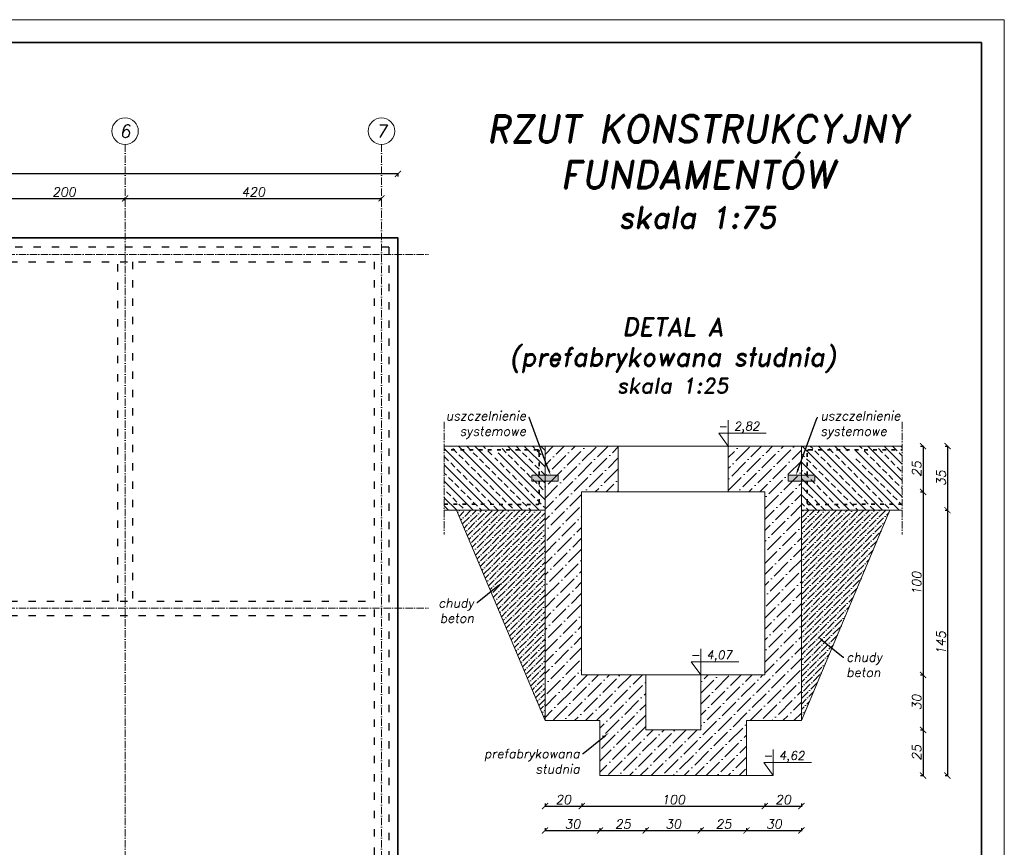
# Model space of a CAD drawing. Header units: millimetres. Extents: x 295948 to 312016, y 6878 to 18016.
# Tile 57 of 252: x 297486 to 299098, y 16659 to 18016. Entities that reach past the tile are written whole.
import ezdxf
from ezdxf import colors
from ezdxf.entities.mleader import LeaderData, LeaderLine
from ezdxf.math import Vec2, Vec3

# ---------------------------------------------------------------- set-up
doc = ezdxf.new("R2010")
doc.units = ezdxf.units.MM
doc.linetypes.add('ACAD_ISO03W100', pattern=[30, 12, -18])
doc.linetypes.add('ACAD_ISO10W100', pattern=[18, 12, -3, 0, -3])
for name, color, linetype, lineweight in [('konstrukcja', 3, 'Continuous', 35), ('konstrukcja wymiary', 1, 'Continuous', 13), ('kreskowanie', 253, 'Continuous', 0), ('linie widok', 2, 'Continuous', 18), ('opisy', 2, 'Continuous', 18), ('osie', 5, 'ACAD_ISO10W100', 13), ('zbrojenie płyty', 141, 'Continuous', 35), ('ściana konstrukcja', 107, 'Continuous', 18)]:
    doc.layers.add(name, color=color, linetype=linetype, lineweight=lineweight)
doc.layers.add('przerywane', color=6, linetype='ACAD_ISO03W100')
doc.styles.add('KONSTRUKCJA', font='romand.shx', dxfattribs={"oblique": 10})
doc.styles.get("Standard").update_dxf_attribs({"font": 'romand.shx', "oblique": 10})
doc.dimstyles.new('175', dxfattribs={"dimtxt": 15, "dimasz": 10, "dimexe": 1.25, "dimexo": 0.625, "dimgap": 3, "dimtad": 1, "dimdec": 0, "dimrnd": 0.5, "dimtxsty": 'KONSTRUKCJA', "dimblk": 'ARCHTICK', "dimcen": 2.5, "dimadec": 0, "dimazin": 0, "dimtfac": 1, "dimtdec": 0, "dimtix": 1, "dimtmove": 0, "dimatfit": 3, "dimfxl": 4, "dimfxlon": 1, "dimarcsym": 0})
doc.dimstyles.new('175 do 125', dxfattribs={"dimtxt": 15, "dimasz": 10, "dimexe": 1.25, "dimexo": 0.625, "dimgap": 3, "dimtad": 1, "dimdec": 0, "dimlfac": 0.33333, "dimrnd": 0.5, "dimtxsty": 'KONSTRUKCJA', "dimblk": 'ARCHTICK', "dimcen": 2.5, "dimadec": 0, "dimazin": 0, "dimtfac": 1, "dimtdec": 0, "dimtix": 1, "dimtmove": 0, "dimatfit": 3, "dimfxl": 4, "dimfxlon": 1, "dimarcsym": 0})

# ---------------------------------------------------------------- blocks, each defined once
blk = doc.blocks.new('_ArchTick')
at = {"color": 0, "linetype": 'ByBlock', "lineweight": 13, "const_width": 0.15}
blk.add_lwpolyline([(-0.5, -0.5), (0.5, 0.5)], dxfattribs=at)
blk = doc.blocks.new('*D1765')
at = {"layer": 'Defpoints', "color": 0, "transparency": 16777216}
for p in [(297658.4, 17722.8), (297458.4, 17642.8), (297658.4, 17642.8)]:
    blk.add_point(p, dxfattribs=at)
at = {"layer": 'konstrukcja wymiary', "color": 0, "lineweight": -2, "transparency": 16777216}
for p, q in [((297458.4, 17718.8), (297458.4, 17724.1)), ((297658.4, 17718.8), (297658.4, 17724.1)), ((297458.4, 17722.8), (297658.4, 17722.8))]:
    blk.add_line(p, q, dxfattribs=at)
at = {"layer": 'konstrukcja wymiary', "color": 0, "lineweight": -2, "transparency": 16777216, "xscale": 10, "yscale": 10, "zscale": 10, "rotation": 180}
blk.add_blockref('_ArchTick', (297458.4, 17722.8), dxfattribs=at)
at = {"layer": 'konstrukcja wymiary', "color": 0, "lineweight": -2, "transparency": 16777216, "xscale": 10, "yscale": 10, "zscale": 10}
blk.add_blockref('_ArchTick', (297658.4, 17722.8), dxfattribs=at)
at = {"layer": 'konstrukcja wymiary', "color": 0, "transparency": 16777216, "insert": (297558.4, 17733.3), "char_height": 15, "attachment_point": 5, "style": 'KONSTRUKCJA'}
blk.add_mtext('200', dxfattribs=at)
blk = doc.blocks.new('*D1766')
at = {"layer": 'Defpoints', "color": 0, "transparency": 16777216}
for p in [(298078.4, 17722.8), (297658.4, 17642.8), (298078.4, 17642.8)]:
    blk.add_point(p, dxfattribs=at)
at = {"layer": 'konstrukcja wymiary', "color": 0, "lineweight": -2, "transparency": 16777216}
for p, q in [((297658.4, 17718.8), (297658.4, 17724.1)), ((298078.4, 17718.8), (298078.4, 17724.1)), ((297658.4, 17722.8), (298078.4, 17722.8))]:
    blk.add_line(p, q, dxfattribs=at)
at = {"layer": 'konstrukcja wymiary', "color": 0, "lineweight": -2, "transparency": 16777216, "xscale": 10, "yscale": 10, "zscale": 10, "rotation": 180}
blk.add_blockref('_ArchTick', (297658.4, 17722.8), dxfattribs=at)
at = {"layer": 'konstrukcja wymiary', "color": 0, "lineweight": -2, "transparency": 16777216, "xscale": 10, "yscale": 10, "zscale": 10}
blk.add_blockref('_ArchTick', (298078.4, 17722.8), dxfattribs=at)
at = {"layer": 'konstrukcja wymiary', "color": 0, "transparency": 16777216, "insert": (297868.4, 17733.3), "char_height": 15, "attachment_point": 5, "style": 'KONSTRUKCJA'}
blk.add_mtext('420', dxfattribs=at)
blk = doc.blocks.new('*D1767')
at = {"layer": 'Defpoints', "color": 0, "transparency": 16777216}
for p in [(296291.4, 17762.8), (296291.4, 17657.8), (298105.4, 17657.8)]:
    blk.add_point(p, dxfattribs=at)
at = {"layer": 'konstrukcja wymiary', "color": 0, "lineweight": -2, "transparency": 16777216}
for p, q in [((296291.4, 17758.8), (296291.4, 17764.1)), ((298105.4, 17762.8), (296291.4, 17762.8)), ((298105.4, 17758.8), (298105.4, 17764.1))]:
    blk.add_line(p, q, dxfattribs=at)
at = {"layer": 'konstrukcja wymiary', "color": 0, "lineweight": -2, "transparency": 16777216, "xscale": 10, "yscale": 10, "zscale": 10, "rotation": 180}
blk.add_blockref('_ArchTick', (296291.4, 17762.8), dxfattribs=at)
at = {"layer": 'konstrukcja wymiary', "color": 0, "lineweight": -2, "transparency": 16777216, "xscale": 10, "yscale": 10, "zscale": 10}
blk.add_blockref('_ArchTick', (298105.4, 17762.8), dxfattribs=at)
at = {"layer": 'konstrukcja wymiary', "color": 0, "transparency": 16777216, "insert": (297198.4, 17773.3), "char_height": 15, "attachment_point": 5, "style": 'KONSTRUKCJA'}
blk.add_mtext('1814', dxfattribs=at)
blk = doc.blocks.new('*D3706')
at = {"layer": 'Defpoints', "color": 0, "transparency": 16777216}
for p in [(298466.2, 17316.7), (298466.2, 17241.7), (298965.4, 17241.7)]:
    blk.add_point(p, dxfattribs=at)
at = {"layer": 'konstrukcja wymiary', "color": 0, "lineweight": -2, "transparency": 16777216}
for p, q in [((298961.4, 17316.7), (298966.6, 17316.7)), ((298965.4, 17316.7), (298965.4, 17241.7)), ((298961.4, 17241.7), (298966.6, 17241.7))]:
    blk.add_line(p, q, dxfattribs=at)
at = {"layer": 'konstrukcja wymiary', "color": 0, "lineweight": -2, "transparency": 16777216, "xscale": 10, "yscale": 10, "zscale": 10}
for p, rotation in [((298965.4, 17316.7), 90), ((298965.4, 17241.7), 270)]:
    blk.add_blockref('_ArchTick', p, dxfattribs=dict(at, rotation=rotation))
at = {"layer": 'konstrukcja wymiary', "color": 0, "transparency": 16777216, "insert": (298954.9, 17279.2), "char_height": 15, "attachment_point": 5, "rotation": 90, "style": 'KONSTRUKCJA'}
blk.add_mtext('25', dxfattribs=at)
blk = doc.blocks.new('*D3707')
at = {"layer": 'Defpoints', "color": 0, "transparency": 16777216}
for p in [(298466.2, 17241.7), (298406.2, 16941.7), (298965.4, 16941.7)]:
    blk.add_point(p, dxfattribs=at)
at = {"layer": 'konstrukcja wymiary', "color": 0, "lineweight": -2, "transparency": 16777216}
for p, q in [((298961.4, 17241.7), (298966.6, 17241.7)), ((298965.4, 17241.7), (298965.4, 16941.7)), ((298961.4, 16941.7), (298966.6, 16941.7))]:
    blk.add_line(p, q, dxfattribs=at)
at = {"layer": 'konstrukcja wymiary', "color": 0, "lineweight": -2, "transparency": 16777216, "xscale": 10, "yscale": 10, "zscale": 10}
for p, rotation in [((298965.4, 17241.7), 90), ((298965.4, 16941.7), 270)]:
    blk.add_blockref('_ArchTick', p, dxfattribs=dict(at, rotation=rotation))
at = {"layer": 'konstrukcja wymiary', "color": 0, "transparency": 16777216, "insert": (298954.9, 17091.7), "char_height": 15, "attachment_point": 5, "rotation": 90, "style": 'KONSTRUKCJA'}
blk.add_mtext('100', dxfattribs=at)
blk = doc.blocks.new('*D3708')
at = {"layer": 'Defpoints', "color": 0, "transparency": 16777216}
for p in [(298406.2, 16941.7), (298511.2, 16851.7), (298965.4, 16851.7)]:
    blk.add_point(p, dxfattribs=at)
at = {"layer": 'konstrukcja wymiary', "color": 0, "lineweight": -2, "transparency": 16777216}
for p, q in [((298961.4, 16941.7), (298966.6, 16941.7)), ((298965.4, 16941.7), (298965.4, 16851.7)), ((298961.4, 16851.7), (298966.6, 16851.7))]:
    blk.add_line(p, q, dxfattribs=at)
at = {"layer": 'konstrukcja wymiary', "color": 0, "lineweight": -2, "transparency": 16777216, "xscale": 10, "yscale": 10, "zscale": 10}
for p, rotation in [((298965.4, 16941.7), 90), ((298965.4, 16851.7), 270)]:
    blk.add_blockref('_ArchTick', p, dxfattribs=dict(at, rotation=rotation))
at = {"layer": 'konstrukcja wymiary', "color": 0, "transparency": 16777216, "insert": (298954.9, 16896.7), "char_height": 15, "attachment_point": 5, "rotation": 90, "style": 'KONSTRUKCJA'}
blk.add_mtext('30', dxfattribs=at)
blk = doc.blocks.new('*D3709')
at = {"layer": 'Defpoints', "color": 0, "transparency": 16777216}
for p in [(298511.2, 16851.7), (298676.2, 16776.7), (298965.4, 16776.7)]:
    blk.add_point(p, dxfattribs=at)
at = {"layer": 'konstrukcja wymiary', "color": 0, "lineweight": -2, "transparency": 16777216}
for p, q in [((298961.4, 16851.7), (298966.6, 16851.7)), ((298965.4, 16851.7), (298965.4, 16776.7)), ((298961.4, 16776.7), (298966.6, 16776.7))]:
    blk.add_line(p, q, dxfattribs=at)
at = {"layer": 'konstrukcja wymiary', "color": 0, "lineweight": -2, "transparency": 16777216, "xscale": 10, "yscale": 10, "zscale": 10}
for p, rotation in [((298965.4, 16851.7), 90), ((298965.4, 16776.7), 270)]:
    blk.add_blockref('_ArchTick', p, dxfattribs=dict(at, rotation=rotation))
at = {"layer": 'konstrukcja wymiary', "color": 0, "transparency": 16777216, "insert": (298954.9, 16814.2), "char_height": 15, "attachment_point": 5, "rotation": 90, "style": 'KONSTRUKCJA'}
blk.add_mtext('25', dxfattribs=at)
blk = doc.blocks.new('*D3710')
at = {"layer": 'Defpoints', "color": 0, "transparency": 16777216}
for p in [(298931.2, 17316.7), (298931.2, 17211.7), (299005.4, 17211.7)]:
    blk.add_point(p, dxfattribs=at)
at = {"layer": 'konstrukcja wymiary', "color": 0, "lineweight": -2, "transparency": 16777216}
for p, q in [((299001.4, 17316.7), (299006.6, 17316.7)), ((299005.4, 17316.7), (299005.4, 17211.7)), ((299001.4, 17211.7), (299006.6, 17211.7))]:
    blk.add_line(p, q, dxfattribs=at)
at = {"layer": 'konstrukcja wymiary', "color": 0, "lineweight": -2, "transparency": 16777216, "xscale": 10, "yscale": 10, "zscale": 10}
for p, rotation in [((299005.4, 17316.7), 90), ((299005.4, 17211.7), 270)]:
    blk.add_blockref('_ArchTick', p, dxfattribs=dict(at, rotation=rotation))
at = {"layer": 'konstrukcja wymiary', "color": 0, "transparency": 16777216, "insert": (298994.9, 17264.2), "char_height": 15, "attachment_point": 5, "rotation": 90, "style": 'KONSTRUKCJA'}
blk.add_mtext('35', dxfattribs=at)
blk = doc.blocks.new('*D3711')
at = {"layer": 'Defpoints', "color": 0, "transparency": 16777216}
for p in [(298931.2, 17211.7), (298676.2, 16776.7), (299005.4, 16776.7)]:
    blk.add_point(p, dxfattribs=at)
at = {"layer": 'konstrukcja wymiary', "color": 0, "lineweight": -2, "transparency": 16777216}
for p, q in [((299001.4, 17211.7), (299006.6, 17211.7)), ((299005.4, 17211.7), (299005.4, 16776.7)), ((299001.4, 16776.7), (299006.6, 16776.7))]:
    blk.add_line(p, q, dxfattribs=at)
at = {"layer": 'konstrukcja wymiary', "color": 0, "lineweight": -2, "transparency": 16777216, "xscale": 10, "yscale": 10, "zscale": 10}
for p, rotation in [((299005.4, 17211.7), 90), ((299005.4, 16776.7), 270)]:
    blk.add_blockref('_ArchTick', p, dxfattribs=dict(at, rotation=rotation))
at = {"layer": 'konstrukcja wymiary', "color": 0, "transparency": 16777216, "insert": (298994.9, 16994.2), "char_height": 15, "attachment_point": 5, "rotation": 90, "style": 'KONSTRUKCJA'}
blk.add_mtext('145', dxfattribs=at)
blk = doc.blocks.new('*D3712')
at = {"layer": 'Defpoints', "color": 0, "transparency": 16777216}
for p in [(298406.2, 16941.7), (298346.2, 16866.7), (298406.2, 16726.7)]:
    blk.add_point(p, dxfattribs=at)
at = {"layer": 'konstrukcja wymiary', "color": 0, "lineweight": -2, "transparency": 16777216}
for p, q in [((298346.2, 16730.7), (298346.2, 16725.5)), ((298346.2, 16726.7), (298406.2, 16726.7)), ((298406.2, 16730.7), (298406.2, 16725.5))]:
    blk.add_line(p, q, dxfattribs=at)
at = {"layer": 'konstrukcja wymiary', "color": 0, "lineweight": -2, "transparency": 16777216, "xscale": 10, "yscale": 10, "zscale": 10, "rotation": 180}
blk.add_blockref('_ArchTick', (298346.2, 16726.7), dxfattribs=at)
at = {"layer": 'konstrukcja wymiary', "color": 0, "lineweight": -2, "transparency": 16777216, "xscale": 10, "yscale": 10, "zscale": 10}
blk.add_blockref('_ArchTick', (298406.2, 16726.7), dxfattribs=at)
at = {"layer": 'konstrukcja wymiary', "color": 0, "transparency": 16777216, "insert": (298376.2, 16737.2), "char_height": 15, "attachment_point": 5, "style": 'KONSTRUKCJA'}
blk.add_mtext('20', dxfattribs=at)
blk = doc.blocks.new('*D3713')
at = {"layer": 'Defpoints', "color": 0, "transparency": 16777216}
for p in [(298406.2, 16941.7), (298706.2, 16941.7), (298706.2, 16726.7)]:
    blk.add_point(p, dxfattribs=at)
at = {"layer": 'konstrukcja wymiary', "color": 0, "lineweight": -2, "transparency": 16777216}
for p, q in [((298406.2, 16730.7), (298406.2, 16725.5)), ((298406.2, 16726.7), (298706.2, 16726.7)), ((298706.2, 16730.7), (298706.2, 16725.5))]:
    blk.add_line(p, q, dxfattribs=at)
at = {"layer": 'konstrukcja wymiary', "color": 0, "lineweight": -2, "transparency": 16777216, "xscale": 10, "yscale": 10, "zscale": 10, "rotation": 180}
blk.add_blockref('_ArchTick', (298406.2, 16726.7), dxfattribs=at)
at = {"layer": 'konstrukcja wymiary', "color": 0, "lineweight": -2, "transparency": 16777216, "xscale": 10, "yscale": 10, "zscale": 10}
blk.add_blockref('_ArchTick', (298706.2, 16726.7), dxfattribs=at)
at = {"layer": 'konstrukcja wymiary', "color": 0, "transparency": 16777216, "insert": (298556.2, 16737.2), "char_height": 15, "attachment_point": 5, "style": 'KONSTRUKCJA'}
blk.add_mtext('100', dxfattribs=at)
blk = doc.blocks.new('*D3714')
at = {"layer": 'Defpoints', "color": 0, "transparency": 16777216}
for p in [(298706.2, 16941.7), (298766.2, 16866.7), (298766.2, 16726.7)]:
    blk.add_point(p, dxfattribs=at)
at = {"layer": 'konstrukcja wymiary', "color": 0, "lineweight": -2, "transparency": 16777216}
for p, q in [((298706.2, 16730.7), (298706.2, 16725.5)), ((298706.2, 16726.7), (298766.2, 16726.7)), ((298766.2, 16730.7), (298766.2, 16725.5))]:
    blk.add_line(p, q, dxfattribs=at)
at = {"layer": 'konstrukcja wymiary', "color": 0, "lineweight": -2, "transparency": 16777216, "xscale": 10, "yscale": 10, "zscale": 10, "rotation": 180}
blk.add_blockref('_ArchTick', (298706.2, 16726.7), dxfattribs=at)
at = {"layer": 'konstrukcja wymiary', "color": 0, "lineweight": -2, "transparency": 16777216, "xscale": 10, "yscale": 10, "zscale": 10}
blk.add_blockref('_ArchTick', (298766.2, 16726.7), dxfattribs=at)
at = {"layer": 'konstrukcja wymiary', "color": 0, "transparency": 16777216, "insert": (298736.2, 16737.2), "char_height": 15, "attachment_point": 5, "style": 'KONSTRUKCJA'}
blk.add_mtext('20', dxfattribs=at)
blk = doc.blocks.new('*D3715')
at = {"layer": 'Defpoints', "color": 0, "transparency": 16777216}
for p in [(298346.2, 16866.8), (298436.2, 16866.7), (298436.2, 16686.7)]:
    blk.add_point(p, dxfattribs=at)
at = {"layer": 'konstrukcja wymiary', "color": 0, "lineweight": -2, "transparency": 16777216}
for p, q in [((298346.2, 16690.7), (298346.2, 16685.5)), ((298346.2, 16686.7), (298436.2, 16686.7)), ((298436.2, 16690.7), (298436.2, 16685.5))]:
    blk.add_line(p, q, dxfattribs=at)
at = {"layer": 'konstrukcja wymiary', "color": 0, "lineweight": -2, "transparency": 16777216, "xscale": 10, "yscale": 10, "zscale": 10, "rotation": 180}
blk.add_blockref('_ArchTick', (298346.2, 16686.7), dxfattribs=at)
at = {"layer": 'konstrukcja wymiary', "color": 0, "lineweight": -2, "transparency": 16777216, "xscale": 10, "yscale": 10, "zscale": 10}
blk.add_blockref('_ArchTick', (298436.2, 16686.7), dxfattribs=at)
at = {"layer": 'konstrukcja wymiary', "color": 0, "transparency": 16777216, "insert": (298391.2, 16697.2), "char_height": 15, "attachment_point": 5, "style": 'KONSTRUKCJA'}
blk.add_mtext('30', dxfattribs=at)
blk = doc.blocks.new('*D3716')
at = {"layer": 'Defpoints', "color": 0, "transparency": 16777216}
for p in [(298436.2, 16866.7), (298511.2, 16851.7), (298511.2, 16686.7)]:
    blk.add_point(p, dxfattribs=at)
at = {"layer": 'konstrukcja wymiary', "color": 0, "lineweight": -2, "transparency": 16777216}
for p, q in [((298436.2, 16690.7), (298436.2, 16685.5)), ((298436.2, 16686.7), (298511.2, 16686.7)), ((298511.2, 16690.7), (298511.2, 16685.5))]:
    blk.add_line(p, q, dxfattribs=at)
at = {"layer": 'konstrukcja wymiary', "color": 0, "lineweight": -2, "transparency": 16777216, "xscale": 10, "yscale": 10, "zscale": 10, "rotation": 180}
blk.add_blockref('_ArchTick', (298436.2, 16686.7), dxfattribs=at)
at = {"layer": 'konstrukcja wymiary', "color": 0, "lineweight": -2, "transparency": 16777216, "xscale": 10, "yscale": 10, "zscale": 10}
blk.add_blockref('_ArchTick', (298511.2, 16686.7), dxfattribs=at)
at = {"layer": 'konstrukcja wymiary', "color": 0, "transparency": 16777216, "insert": (298473.7, 16697.2), "char_height": 15, "attachment_point": 5, "style": 'KONSTRUKCJA'}
blk.add_mtext('25', dxfattribs=at)
blk = doc.blocks.new('*D3717')
at = {"layer": 'Defpoints', "color": 0, "transparency": 16777216}
for p in [(298511.2, 16851.7), (298601.2, 16851.7), (298601.2, 16686.7)]:
    blk.add_point(p, dxfattribs=at)
at = {"layer": 'konstrukcja wymiary', "color": 0, "lineweight": -2, "transparency": 16777216}
for p, q in [((298511.2, 16690.7), (298511.2, 16685.5)), ((298511.2, 16686.7), (298601.2, 16686.7)), ((298601.2, 16690.7), (298601.2, 16685.5))]:
    blk.add_line(p, q, dxfattribs=at)
at = {"layer": 'konstrukcja wymiary', "color": 0, "lineweight": -2, "transparency": 16777216, "xscale": 10, "yscale": 10, "zscale": 10, "rotation": 180}
blk.add_blockref('_ArchTick', (298511.2, 16686.7), dxfattribs=at)
at = {"layer": 'konstrukcja wymiary', "color": 0, "lineweight": -2, "transparency": 16777216, "xscale": 10, "yscale": 10, "zscale": 10}
blk.add_blockref('_ArchTick', (298601.2, 16686.7), dxfattribs=at)
at = {"layer": 'konstrukcja wymiary', "color": 0, "transparency": 16777216, "insert": (298556.2, 16697.2), "char_height": 15, "attachment_point": 5, "style": 'KONSTRUKCJA'}
blk.add_mtext('30', dxfattribs=at)
blk = doc.blocks.new('*D3718')
at = {"layer": 'Defpoints', "color": 0, "transparency": 16777216}
for p in [(298601.2, 16851.7), (298676.2, 16776.7), (298676.2, 16686.7)]:
    blk.add_point(p, dxfattribs=at)
at = {"layer": 'konstrukcja wymiary', "color": 0, "lineweight": -2, "transparency": 16777216}
for p, q in [((298601.2, 16690.7), (298601.2, 16685.5)), ((298601.2, 16686.7), (298676.2, 16686.7)), ((298676.2, 16690.7), (298676.2, 16685.5))]:
    blk.add_line(p, q, dxfattribs=at)
at = {"layer": 'konstrukcja wymiary', "color": 0, "lineweight": -2, "transparency": 16777216, "xscale": 10, "yscale": 10, "zscale": 10, "rotation": 180}
blk.add_blockref('_ArchTick', (298601.2, 16686.7), dxfattribs=at)
at = {"layer": 'konstrukcja wymiary', "color": 0, "lineweight": -2, "transparency": 16777216, "xscale": 10, "yscale": 10, "zscale": 10}
blk.add_blockref('_ArchTick', (298676.2, 16686.7), dxfattribs=at)
at = {"layer": 'konstrukcja wymiary', "color": 0, "transparency": 16777216, "insert": (298638.7, 16697.2), "char_height": 15, "attachment_point": 5, "style": 'KONSTRUKCJA'}
blk.add_mtext('25', dxfattribs=at)
blk = doc.blocks.new('*D3719')
at = {"layer": 'Defpoints', "color": 0, "transparency": 16777216}
for p in [(298766.2, 16866.7), (298676.2, 16776.7), (298766.2, 16686.7)]:
    blk.add_point(p, dxfattribs=at)
at = {"layer": 'konstrukcja wymiary', "color": 0, "lineweight": -2, "transparency": 16777216}
for p, q in [((298676.2, 16690.7), (298676.2, 16685.5)), ((298676.2, 16686.7), (298766.2, 16686.7)), ((298766.2, 16690.7), (298766.2, 16685.5))]:
    blk.add_line(p, q, dxfattribs=at)
at = {"layer": 'konstrukcja wymiary', "color": 0, "lineweight": -2, "transparency": 16777216, "xscale": 10, "yscale": 10, "zscale": 10, "rotation": 180}
blk.add_blockref('_ArchTick', (298676.2, 16686.7), dxfattribs=at)
at = {"layer": 'konstrukcja wymiary', "color": 0, "lineweight": -2, "transparency": 16777216, "xscale": 10, "yscale": 10, "zscale": 10}
blk.add_blockref('_ArchTick', (298766.2, 16686.7), dxfattribs=at)
at = {"layer": 'konstrukcja wymiary', "color": 0, "transparency": 16777216, "insert": (298721.2, 16697.2), "char_height": 15, "attachment_point": 5, "style": 'KONSTRUKCJA'}
blk.add_mtext('30', dxfattribs=at)

msp = doc.modelspace()

# ---------------------------------------------------------------- hatches: boundary and pattern name
at = {"layer": 'konstrukcja wymiary'}
h = msp.add_hatch(color=256, dxfattribs=at)
h.dxf.hatch_style = 1
h.paths.add_polyline_path([(298324.543, 17259.197), (298324.543, 17269.249), (298367.827, 17269.249), (298367.827, 17259.197)])
h = msp.add_hatch(color=256, dxfattribs=at)
h.dxf.hatch_style = 1
h.paths.add_polyline_path([(298787.827, 17259.197), (298787.827, 17269.249), (298744.543, 17269.249), (298744.543, 17259.197)])
at = {"layer": 'kreskowanie'}
h = msp.add_hatch(dxfattribs=at)
h.set_pattern_fill('ANSI33', color=256, scale=3, angle=90, style=0)
h.set_pattern_definition([(135, (-901.417, -104.602), (-13.4703842, -13.4703842), []), (135, (-901.417, -91.131), (-13.4703842, -13.4703842), [9.525, -4.7625])])
h.paths.add_polyline_path([(298346.185, 17211.723), (298264.435, 17211.723), (298264.435, 17297.676), (298269.219, 17297.676), (298269.219, 17316.723), (298301.185, 17316.723), (298346.185, 17316.723)])
h.paths.add_polyline_path([(298181.185, 17211.723), (298181.185, 17316.723), (298259.167, 17316.723), (298259.167, 17297.676), (298264.435, 17297.676), (298264.435, 17211.723)])
h = msp.add_hatch(dxfattribs=at)
h.set_pattern_fill('ANSI36', color=256, scale=4, style=0)
h.set_pattern_definition([(45, (-1322.27, 512.77), (6.7351921, 24.69570433), [31.75, -6.35, 0, -6.35])])
h.paths.add_polyline_path([(298346.185, 17316.723), (298346.185, 17269.249), (298352.827, 17269.249), (298352.827, 17259.197), (298346.185, 17259.197), (298346.185, 16866.723), (298436.185, 16866.723), (298436.185, 16776.723), (298676.185, 16776.723), (298676.185, 16866.723), (298766.185, 16866.723), (298766.185, 17259.197), (298759.543, 17259.197), (298759.543, 17269.249), (298766.185, 17269.249), (298766.185, 17316.723), (298646.185, 17316.723), (298646.185, 17241.723), (298706.185, 17241.723), (298706.185, 16941.723), (298601.185, 16941.723), (298601.185, 16851.723), (298511.185, 16851.723), (298511.185, 16941.723), (298406.185, 16941.723), (298406.185, 17241.723), (298466.185, 17241.723), (298466.185, 17316.723)])
h = msp.add_hatch(dxfattribs=at)
h.set_pattern_fill('ANSI33', color=256, scale=3, angle=90, style=0)
h.set_pattern_definition([(135, (-931.417, -104.602), (-13.4703842, -13.4703842), []), (135, (-931.417, -91.131), (-13.4703842, -13.4703842), [9.525, -4.7625])])
h.paths.add_polyline_path([(298766.185, 17211.723), (298847.935, 17211.723), (298847.935, 17297.676), (298843.151, 17297.676), (298843.151, 17316.723), (298811.185, 17316.723), (298766.185, 17316.723)])
h.paths.add_polyline_path([(298931.185, 17211.723), (298931.185, 17316.723), (298853.203, 17316.723), (298853.203, 17297.676), (298847.935, 17297.676), (298847.935, 17211.723)])
h = msp.add_hatch(dxfattribs=at)
h.set_pattern_fill('ANSI36', color=256, scale=2, style=0)
h.set_pattern_definition([(45, (-1307.27, 512.77), (3.36759605, 12.34785217), [15.875, -3.175, 0, -3.175])])
h.paths.add_polyline_path([(298346.185, 16866.816), (298346.185, 17211.723), (298201.224, 17211.723)])
h = msp.add_hatch(dxfattribs=at)
h.set_pattern_fill('ANSI36', color=256, scale=2, style=0)
h.set_pattern_definition([(45, (-1337.27, 512.77), (3.36759605, 12.34785217), [15.875, -3.175, 0, -3.175])])
h.paths.add_polyline_path([(298766.185, 16866.723), (298911.146, 17211.723), (298766.185, 17211.723)])

# ---------------------------------------------------------------- linework, layer by layer
at = {"layer": 'konstrukcja'}
msp.add_lwpolyline([(295985.908, 17978.187), (299060.908, 17978.187), (299060.908, 15825.687), (295985.908, 15825.687)], close=True, dxfattribs=at)
msp.add_lwpolyline([(296965.362, 16388.843), (296291.362, 16388.843), (296291.362, 17657.843), (298105.362, 17657.843), (298105.362, 16388.843), (297431.362, 16388.843)], dxfattribs=at)
at = {"layer": 'konstrukcja wymiary'}
for p, q in [((298646.185, 17316.723), (298646.185, 17359.511)), ((298630.732, 17338.117), (298708.602, 17338.117)), ((298630.732, 17338.117), (298646.185, 17316.723)), ((298601.185, 16941.723), (298601.185, 16984.511)), ((298585.732, 16963.117), (298663.602, 16963.117)), ((298585.732, 16963.117), (298601.185, 16941.723)), ((298719.979, 16776.723), (298719.979, 16819.511)), ((298704.525, 16798.117), (298782.395, 16798.117)), ((298704.525, 16798.117), (298719.979, 16776.723)), ((298719.979, 16776.723), (298676.185, 16776.723))]:
    msp.add_line(p, q, dxfattribs=at)
for points in [[(295948.408, 18015.687), (299098.408, 18015.687), (299098.408, 15788.187), (295948.408, 15788.187)], [(298324.543, 17259.197), (298324.543, 17269.249), (298367.827, 17269.249), (298367.827, 17259.197)], [(298787.827, 17259.197), (298787.827, 17269.249), (298744.543, 17269.249), (298744.543, 17259.197)]]:
    msp.add_lwpolyline(points, close=True, dxfattribs=at)
at = {"layer": 'linie widok'}
for p, q in [((298466.185, 17316.723), (298646.185, 17316.723)), ((298646.185, 17241.723), (298466.185, 17241.723)), ((298511.185, 16941.723), (298601.185, 16941.723))]:
    msp.add_line(p, q, dxfattribs=at)
at = {"layer": 'opisy'}
for centre in [(297658.362, 17832.988), (298078.362, 17832.988)]:
    msp.add_circle(centre, 21.7, dxfattribs=at)
at = {"layer": 'osie'}
for p, q in [((297658.362, 17811.288), (297658.362, 16317.82)), ((298078.362, 17811.288), (298078.362, 16317.82)), ((296126.645, 17630.843), (298155.44, 17630.843)), ((298181.185, 17356.723), (298181.185, 17171.723)), ((298931.185, 17356.723), (298931.185, 17171.723)), ((296126.645, 17050.843), (298155.44, 17050.843))]:
    msp.add_line(p, q, dxfattribs=at)
at = {"layer": 'przerywane'}
for p, q in [((298090.362, 17642.843), (296306.362, 17642.843)), ((298090.362, 17642.843), (298090.362, 16403.843)), ((296330.362, 17618.843), (298066.362, 17618.843)), ((297646.362, 17062.843), (297646.362, 17618.843)), ((297670.362, 17618.843), (297670.362, 17062.843)), ((298066.362, 17618.843), (298066.362, 16427.843)), ((296330.362, 17062.843), (298066.362, 17062.843)), ((296330.362, 17038.843), (298066.362, 17038.843))]:
    msp.add_line(p, q, dxfattribs=at)
at = {"layer": 'zbrojenie płyty', "linetype": 'ACAD_ISO03W100', "ltscale": 0.5}
for points in [[(298181.185, 17221.66), (298333.694, 17220.938, 0.41558895), (298336.708, 17223.938), (298336.708, 17307.835, 0.41421356), (298333.708, 17310.835), (298181.185, 17310.835)], [(298931.185, 17221.66), (298778.676, 17220.938, -0.41558895), (298775.662, 17223.938), (298775.662, 17307.835, -0.41421356), (298778.662, 17310.835), (298931.185, 17310.835)]]:
    msp.add_lwpolyline(points, format="xyb", dxfattribs=at)
at = {"layer": 'ściana konstrukcja'}
for p, q in [((298346.185, 17316.723), (298181.185, 17316.723)), ((298466.185, 17316.723), (298346.185, 17316.723)), ((298346.185, 17316.723), (298346.185, 16866.723)), ((298466.185, 17241.723), (298466.185, 17316.723)), ((298766.185, 17316.723), (298646.185, 17316.723)), ((298646.185, 17316.723), (298646.185, 17241.723)), ((298766.185, 16866.723), (298766.185, 17316.723)), ((298766.185, 17316.723), (298931.185, 17316.723)), ((298406.185, 16941.723), (298406.185, 17241.723)), ((298406.185, 17241.723), (298466.185, 17241.723)), ((298646.185, 17241.723), (298706.185, 17241.723)), ((298706.185, 17241.723), (298706.185, 16941.723)), ((298181.185, 17211.723), (298346.185, 17211.723)), ((298346.185, 16866.816), (298201.224, 17211.723)), ((298931.185, 17211.723), (298766.185, 17211.723)), ((298766.185, 16866.723), (298911.146, 17211.723)), ((298511.185, 16941.723), (298406.185, 16941.723)), ((298511.185, 16941.723), (298511.185, 16851.723)), ((298706.185, 16941.723), (298601.185, 16941.723)), ((298601.185, 16851.723), (298601.185, 16941.723)), ((298346.185, 16866.723), (298436.185, 16866.723)), ((298436.185, 16866.723), (298436.185, 16776.723)), ((298676.185, 16776.723), (298676.185, 16866.723)), ((298676.185, 16866.723), (298766.185, 16866.723)), ((298511.185, 16851.723), (298601.185, 16851.723)), ((298436.185, 16776.723), (298676.185, 16776.723))]:
    msp.add_line(p, q, dxfattribs=at)

# ---------------------------------------------------------------- texts
at = {"layer": 'opisy', "attachment_point": 5}
for s, insert, char_height, width in [('RZUT KONSTRUKCYJNY\\PFUNDAMENTÓW\\P{\\H0.77778x;skala 1:75}', (298595.694, 17766.647), 45, 1829.46597), ('6', (297658.362, 17832.988), 21, 6.92519), ('7', (298078.362, 17832.988), 21, 6.92519)]:
    msp.add_mtext(s, dxfattribs=dict(at, insert=insert, char_height=char_height, width=width))
at = {"layer": 'opisy', "attachment_point": 1, "style": 'KONSTRUKCJA'}
for s, insert, char_height, width in [('\\pxqc;{\\H1.6667x;DETAL A\\P(prefabrykowana studnia)\\P\\H0.83333x;skala 1:25}', (297581.256, 17527.156), 17.82, 1947.99945), ('2,82', (298655.639, 17356.465), 13.9436, 273.28647), ('-', (298629.473, 17356.465), 13.944, 273.28647), ('4,07', (298610.639, 16981.465), 13.9436, 273.28647), ('-', (298584.473, 16981.465), 13.944, 273.28647), ('-', (298703.267, 16816.465), 13.944, 273.28647), ('4,62', (298729.433, 16816.465), 13.9436, 273.28647)]:
    msp.add_mtext(s, dxfattribs=dict(at, insert=insert, char_height=char_height, width=width))

# ---------------------------------------------------------------- dimensions: what is measured, and where the dimension line sits
at = {"layer": 'konstrukcja wymiary'}
for base, p1, p2, dimstyle, picture, middle in [((296291.362, 17762.843), (298105.362, 17657.843), (296291.362, 17657.843), '175', '*D1767', (297198.362, 17773.343)), ((298406.185, 16726.723), (298346.185, 16866.723), (298406.185, 16941.723), '175 do 125', '*D3712', (298376.185, 16737.223)), ((298706.185, 16726.723), (298406.185, 16941.723), (298706.185, 16941.723), '175 do 125', '*D3713', (298556.185, 16737.223)), ((298766.185, 16726.723), (298706.185, 16941.723), (298766.185, 16866.723), '175 do 125', '*D3714', (298736.185, 16737.223)), ((298436.185, 16686.723), (298346.185, 16866.816), (298436.185, 16866.723), '175 do 125', '*D3715', (298391.185, 16697.223)), ((298511.185, 16686.723), (298436.185, 16866.723), (298511.185, 16851.723), '175 do 125', '*D3716', (298473.685, 16697.223)), ((298766.185, 16686.723), (298676.185, 16776.723), (298766.185, 16866.723), '175 do 125', '*D3719', (298721.185, 16697.223)), ((298601.185, 16686.723), (298511.185, 16851.723), (298601.185, 16851.723), '175 do 125', '*D3717', (298556.185, 16697.223)), ((298676.185, 16686.723), (298601.185, 16851.723), (298676.185, 16776.723), '175 do 125', '*D3718', (298638.685, 16697.223))]:
    dim = msp.add_linear_dim(base=base, p1=p1, p2=p2, dimstyle=dimstyle, dxfattribs=at)
    dim.commit()
    dim.dimension.update_dxf_attribs({"geometry": picture, "text_midpoint": middle})
for base, p1, p2, picture, middle in [((297658.362, 17722.843), (297458.362, 17642.843), (297658.362, 17642.843), '*D1765', (297558.362, 17733.343)), ((298078.362, 17722.843), (297658.362, 17642.843), (298078.362, 17642.843), '*D1766', (297868.362, 17733.343))]:
    dim = msp.add_linear_dim(base=base, p1=p1, p2=p2, dimstyle='175', override={"dimtmove": 1}, dxfattribs=at)
    dim.commit()
    dim.dimension.update_dxf_attribs({"geometry": picture, "text_midpoint": middle})
for base, p1, p2, picture, middle in [((298965.375, 17241.723), (298466.185, 17316.723), (298466.185, 17241.723), '*D3706', (298954.875, 17279.223)), ((299005.375, 17211.723), (298931.185, 17316.723), (298931.185, 17211.723), '*D3710', (298994.875, 17264.223)), ((298965.375, 16941.723), (298466.185, 17241.723), (298406.185, 16941.723), '*D3707', (298954.875, 17091.723)), ((299005.375, 16776.723), (298931.185, 17211.723), (298676.185, 16776.723), '*D3711', (298994.875, 16994.223)), ((298965.375, 16851.723), (298406.185, 16941.723), (298511.185, 16851.723), '*D3708', (298954.875, 16896.723))]:
    dim = msp.add_linear_dim(base=base, p1=p1, p2=p2, angle=90, dimstyle='175 do 125', dxfattribs=at)
    dim.commit()
    dim.dimension.update_dxf_attribs({"geometry": picture, "text_midpoint": middle})
dim = msp.add_linear_dim(base=(298965.375, 16776.723), p1=(298511.185, 16851.723), p2=(298676.185, 16776.723), angle=90, dimstyle='175 do 125', override={"dimtmove": 1}, dxfattribs=at)
dim.commit()
dim.dimension.update_dxf_attribs({"geometry": '*D3709', "text_midpoint": (298954.875, 16814.223)})

# ---------------------------------------------------------------- leaders
at = {"layer": 'opisy'}
ml = msp.add_multileader_mtext('Standard', dxfattribs=at)
ml.set_content('uszczelnienie\\Psystemowe', color=256, style='KONSTRUKCJA')
ml.set_leader_properties()
ml.build(insert=Vec2(0, 0))
ml.multileader.update_dxf_attribs({"dogleg_length": 0.36, "arrow_head_size": 10.5})
ctx = ml.context
ctx.base_point, ctx.char_height, ctx.arrow_head_size, ctx.landing_gap_size, ctx.plane_origin = Vec3(298163.424, 17363.841), 15, 10.5, 4.455, Vec3(297466.467, 17368.494)
ctx.text_align_type = 2
notes = []
notes.append((ctx, [(1, (1, 1, 0), (298320.32, 17363.841), (-1, 0), 0.802, [(0, [(298355.13, 17269.249)], 0, [])])]))
ctx.mtext.insert, ctx.mtext.alignment, ctx.mtext.flow_direction = Vec3(298315.063, 17373.841), 3, 5
ml = msp.add_multileader_mtext('Standard', dxfattribs=at)
ml.set_content('uszczelnienie\\Psystemowe', color=256, style='KONSTRUKCJA')
ml.set_leader_properties()
ml.build(insert=Vec2(0, 0))
ml.multileader.update_dxf_attribs({"dogleg_length": 0.36, "arrow_head_size": 10.5})
ctx = ml.context
ctx.base_point, ctx.char_height, ctx.arrow_head_size, ctx.landing_gap_size, ctx.plane_origin = Vec3(298792.852, 17363.841), 15, 10.5, 4.455, Vec3(299645.903, 17368.494)
notes.append((ctx, [(1, (1, 1, 0), (298792.05, 17363.841), (1, 0), 0.802, [(0, [(298757.24, 17269.249)], 0, [])])]))
ctx.mtext.insert, ctx.mtext.flow_direction = Vec3(298797.307, 17373.841), 5
ml = msp.add_multileader_mtext('Standard', dxfattribs=at)
ml.set_content('chudy\\Pbeton', color=256, style='KONSTRUKCJA')
ml.set_leader_properties()
ml.build(insert=Vec2(0, 0))
ml.multileader.update_dxf_attribs({"dogleg_length": 0.36, "arrow_head_size": 10.5})
ctx = ml.context
ctx.base_point, ctx.char_height, ctx.arrow_head_size, ctx.landing_gap_size, ctx.plane_origin = Vec3(298160.87, 17059.71), 15, 10.5, 4.455, Vec3(297381.308, 17064.363)
ctx.text_align_type = 2
notes.append((ctx, [(1, (1, 1, 0), (298235.161, 17059.71), (-1, 0), 0.802, [(0, [(298277.095, 17093.615)], 0, [])])]))
ctx.mtext.insert, ctx.mtext.alignment, ctx.mtext.flow_direction = Vec3(298229.904, 17067.21), 3, 5
ml = msp.add_multileader_mtext('Standard', dxfattribs=at)
ml.set_content('chudy\\Pbeton', color=256, style='KONSTRUKCJA')
ml.set_leader_properties()
ml.build(insert=Vec2(0, 0))
ml.multileader.update_dxf_attribs({"dogleg_length": 0.36, "arrow_head_size": 10.5})
ctx = ml.context
ctx.base_point, ctx.char_height, ctx.arrow_head_size, ctx.landing_gap_size, ctx.plane_origin = Vec3(298835.364, 16970.813), 15, 10.5, 4.455, Vec3(299688.415, 16975.466)
notes.append((ctx, [(1, (1, 1, 0), (298834.562, 16970.813), (1, 0), 0.802, [(0, [(298792.628, 17004.718)], 0, [])])]))
ctx.mtext.insert, ctx.mtext.flow_direction = Vec3(298839.819, 16978.313), 5
ml = msp.add_multileader_mtext('Standard', dxfattribs=at)
ml.set_content('prefabrykowana\\Pstudnia', color=256, style='KONSTRUKCJA')
ml.set_leader_properties()
ml.build(insert=Vec2(0, 0))
ml.multileader.update_dxf_attribs({"dogleg_length": 0.36, "arrow_head_size": 10.5})
ctx = ml.context
ctx.base_point, ctx.char_height, ctx.arrow_head_size, ctx.landing_gap_size, ctx.plane_origin = Vec3(298217.593, 16812.61), 15, 10.5, 4.455, Vec3(297569.669, 16817.263)
ctx.text_align_type = 2
notes.append((ctx, [(1, (1, 1, 0), (298408.522, 16812.61), (-1, 0), 0.802, [(0, [(298450.456, 16846.515)], 0, [])])]))
ctx.mtext.insert, ctx.mtext.alignment, ctx.mtext.flow_direction = Vec3(298403.265, 16820.11), 3, 5
for ctx, leaders in notes:
    for number, flags, end, landing, length, lines in leaders:
        leader = LeaderData()
        leader.index, (leader.has_last_leader_line, leader.has_dogleg_vector, leader.attachment_direction) = number, flags
        leader.last_leader_point, leader.dogleg_vector, leader.dogleg_length = Vec3(end), Vec3(landing), length
        for number, points, colour, breaks in lines:
            line = LeaderLine()
            line.index, line.vertices, line.color, line.breaks = number, Vec3.list(points), colors.encode_raw_color(colour), breaks
            leader.lines.append(line)
        ctx.leaders.append(leader)

doc.saveas('drawing.dxf')
